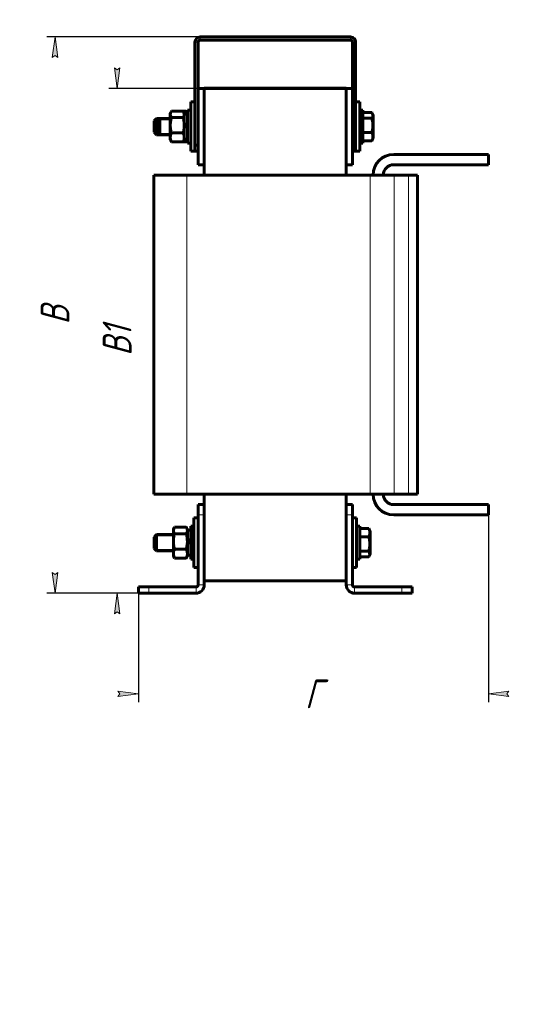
# Model space of a CAD drawing. Header units: millimetres. Extents: x 0 to 297, y 0 to 420.
# Tile 2 of 3: x 173 to 297, y 0 to 239. Entities that reach past the tile are written whole.
import ezdxf

# ---------------------------------------------------------------- set-up
doc = ezdxf.new("R2010")
doc.units = ezdxf.units.MM
doc.linetypes.add('K5LT_BASIC', pattern=[0])
doc.linetypes.add('K5LT_THIN', pattern=[0])
doc.layers.add('Системный слой', color=7, linetype='Continuous')
doc.styles.add('KDIMTEXTSTYLE', font='GOST_AU.SHX', dxfattribs={"width": 0.96, "oblique": 15, "height": 5})
doc.dimstyles.new('KDIMSTYLE (0.50)', dxfattribs={"dimtxt": 5, "dimasz": 1, "dimexe": 2, "dimexo": 0, "dimgap": 1, "dimtad": 1, "dimlfac": 2, "dimtxsty": 'KDIMTEXTSTYLE', "dimsah": 1, "dimcen": 0, "dimdle": 1, "dimadec": 0, "dimazin": 0, "dimtfac": 0.667, "dimtmove": 0, "dimatfit": 3, "dimfxl": 1, "dimtvp": 1, "dimtolj": 1, "dimtzin": 0, "dimarcsym": 0})

# ---------------------------------------------------------------- blocks, each defined once
blk = doc.blocks.new('U18')
at = {"layer": 'Системный слой', "color": 150, "linetype": 'K5LT_BASIC', "lineweight": 60, "true_color": 0x0080ff}
for p, q in [((214.8309477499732, 112.6313929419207), (214.830947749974, 118.0455377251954)), ((214.8309477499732, 106.0455377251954), (214.8309477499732, 112.6313929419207))]:
    blk.add_line(p, q, dxfattribs=at)
blk = doc.blocks.new('U19')
at = {"layer": 'Системный слой', "color": 150, "linetype": 'K5LT_BASIC', "lineweight": 60, "true_color": 0x0080ff}
for p, q in [((214.0809477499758, 219.0455377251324), (214.0809477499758, 214.2116491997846)), ((214.0809477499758, 214.2116491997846), (214.0809477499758, 207.0455377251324))]:
    blk.add_line(p, q, dxfattribs=at)
blk = doc.blocks.new('U20')
at = {"layer": 'Системный слой', "color": 150, "linetype": 'K5LT_BASIC', "lineweight": 60, "true_color": 0x0080ff}
for p, q in [((209.8526551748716, 115.2101010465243), (209.8309477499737, 115.0053400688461)), ((209.9157133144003, 115.4133764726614), (209.8526551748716, 115.2101010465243)), ((210.0149206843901, 115.6141881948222), (209.9157133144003, 115.4133764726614)), ((210.048234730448, 115.6698150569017), (210.0149206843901, 115.6141881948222)), ((210.0837164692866, 115.725212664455), (210.048234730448, 115.6698150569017)), ((210.1212260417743, 115.7803820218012), (210.0837164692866, 115.725212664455))]:
    blk.add_line(p, q, dxfattribs=at)
blk = doc.blocks.new('U21')
at = {"layer": 'Системный слой', "color": 150, "linetype": 'K5LT_BASIC', "lineweight": 60, "true_color": 0x0080ff}
for p, q in [((212.97818170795, 115.7252093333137), (212.9406694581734, 115.780382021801)), ((213.0136607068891, 115.6698161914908), (212.97818170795, 115.7252093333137)), ((213.0469748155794, 115.6141881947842), (213.0136607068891, 115.6698161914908)), ((213.1461809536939, 115.4133754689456), (213.0469748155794, 115.6141881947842)), ((213.2092443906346, 115.2101020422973), (213.1461809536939, 115.4133754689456)), ((213.2309477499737, 115.005340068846), (213.2092443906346, 115.2101020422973))]:
    blk.add_line(p, q, dxfattribs=at)
blk = doc.blocks.new('U22')
at = {"layer": 'Системный слой', "color": 150, "linetype": 'K5LT_BASIC', "lineweight": 60, "true_color": 0x0080ff}
for p, q in [((205.7559477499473, 213.2408227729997), (205.7559477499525, 215.0455377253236)), ((205.7559477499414, 211.0455377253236), (205.7559477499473, 213.2408227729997))]:
    blk.add_line(p, q, dxfattribs=at)
blk = doc.blocks.new('U23')
at = {"layer": 'Системный слой', "color": 150, "linetype": 'K5LT_BASIC', "lineweight": 60, "true_color": 0x0080ff}
for p, q in [((205.1309477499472, 213.1797961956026), (205.1309477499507, 214.4205377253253)), ((205.1309477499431, 211.6705377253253), (205.1309477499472, 213.1797961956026))]:
    blk.add_line(p, q, dxfattribs=at)
blk = doc.blocks.new('U24')
at = {"layer": 'Системный слой', "color": 150, "linetype": 'K5LT_BASIC', "lineweight": 60, "true_color": 0x0080ff}
for p, q in [((255.8809477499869, 217.0455377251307), (255.8809477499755, 213.0455376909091)), ((255.8809477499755, 213.0455376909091), (255.8809477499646, 209.0455377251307))]:
    blk.add_line(p, q, dxfattribs=at)
blk = doc.blocks.new('U25')
at = {"layer": 'Системный слой', "color": 150, "linetype": 'K5LT_BASIC', "lineweight": 60, "true_color": 0x0080ff}
for p, q in [((258.0610226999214, 216.4421576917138), (258.0263960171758, 216.493086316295)), ((258.0263960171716, 215.0622395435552), (258.246210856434, 215.4835055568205)), ((258.0937725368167, 216.3910255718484), (258.0610226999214, 216.4421576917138)), ((258.124524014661, 216.3396766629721), (258.0937725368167, 216.3910255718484)), ((258.2839076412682, 215.9138951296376), (258.124524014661, 216.3396766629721)), ((258.246210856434, 215.4835055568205), (258.2839076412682, 215.9138951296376))]:
    blk.add_line(p, q, dxfattribs=at)
blk = doc.blocks.new('U26')
at = {"layer": 'Системный слой', "color": 150, "linetype": 'K5LT_BASIC', "lineweight": 60, "true_color": 0x0080ff}
for p, q in [((206.5059477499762, 213.2408227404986), (206.5059477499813, 215.0455377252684)), ((206.5059477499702, 211.0455377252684), (206.5059477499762, 213.2408227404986))]:
    blk.add_line(p, q, dxfattribs=at)
blk = doc.blocks.new('U27')
at = {"layer": 'Системный слой', "color": 150, "linetype": 'K5LT_BASIC', "lineweight": 60, "true_color": 0x0080ff}
for p, q in [((205.880947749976, 213.1797961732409), (205.8809477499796, 214.4205377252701)), ((205.8809477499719, 211.6705377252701), (205.880947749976, 213.1797961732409))]:
    blk.add_line(p, q, dxfattribs=at)
blk = doc.blocks.new('U28')
at = {"layer": 'Системный слой', "color": 150, "linetype": 'K5LT_BASIC', "lineweight": 60, "true_color": 0x0080ff}
for p, q in [((255.1309477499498, 111.6549675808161), (255.1309477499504, 116.0455377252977)), ((255.1309477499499, 108.0455377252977), (255.1309477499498, 111.6549675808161))]:
    blk.add_line(p, q, dxfattribs=at)
blk = doc.blocks.new('U29')
at = {"layer": 'Системный слой', "color": 150, "linetype": 'K5LT_BASIC', "lineweight": 60, "true_color": 0x0080ff}
for p, q in [((209.1026551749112, 216.2101010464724), (209.0809477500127, 216.0053400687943)), ((209.1657133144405, 216.4133764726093), (209.1026551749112, 216.2101010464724)), ((209.2649206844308, 216.61418819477), (209.1657133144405, 216.4133764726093)), ((209.2982347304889, 216.6698150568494), (209.2649206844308, 216.61418819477)), ((209.3337164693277, 216.7252126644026), (209.2982347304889, 216.6698150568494)), ((209.3712260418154, 216.7803820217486), (209.3337164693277, 216.7252126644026))]:
    blk.add_line(p, q, dxfattribs=at)
blk = doc.blocks.new('U30')
at = {"layer": 'Системный слой', "color": 150, "linetype": 'K5LT_BASIC', "lineweight": 60, "true_color": 0x0080ff}
for p, q in [((212.228181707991, 216.7252093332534), (212.1906694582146, 216.7803820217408)), ((212.26366070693, 216.6698161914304), (212.228181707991, 216.7252093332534)), ((212.2969748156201, 216.6141881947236), (212.26366070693, 216.6698161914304)), ((212.3961809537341, 216.4133754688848), (212.2969748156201, 216.6141881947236)), ((212.4592443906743, 216.2101020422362), (212.3961809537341, 216.4133754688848)), ((212.4809477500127, 216.005340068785), (212.4592443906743, 216.2101020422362))]:
    blk.add_line(p, q, dxfattribs=at)
blk = doc.blocks.new('U31')
at = {"layer": 'Системный слой', "color": 150, "linetype": 'K5LT_BASIC', "lineweight": 60, "true_color": 0x0080ff}
for p, q in [((214.0309477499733, 112.436107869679), (214.0309477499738, 116.0455377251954)), ((214.0309477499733, 108.0455377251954), (214.0309477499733, 112.436107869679))]:
    blk.add_line(p, q, dxfattribs=at)
blk = doc.blocks.new('U32')
at = {"layer": 'Системный слой', "color": 150, "linetype": 'K5LT_BASIC', "lineweight": 60, "true_color": 0x0080ff}
for p, q in [((255.0809477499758, 219.0455377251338), (255.0809477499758, 213.0455377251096)), ((255.0809477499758, 213.0455377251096), (255.0809477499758, 207.0455377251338))]:
    blk.add_line(p, q, dxfattribs=at)
blk = doc.blocks.new('U33')
at = {"layer": 'Системный слой', "color": 150, "linetype": 'K5LT_BASIC', "lineweight": 60, "true_color": 0x0080ff}
for p, q in [((254.3309477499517, 111.4596825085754), (254.3309477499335, 118.0455377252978)), ((254.3309477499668, 106.0455377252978), (254.3309477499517, 111.4596825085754))]:
    blk.add_line(p, q, dxfattribs=at)
blk = doc.blocks.new('U34')
at = {"layer": 'Системный слой', "color": 150, "linetype": 'K5LT_BASIC', "lineweight": 60, "true_color": 0x0080ff}
for p, q in [((210.0149206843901, 115.6141881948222), (209.8309477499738, 115.2955377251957)), ((210.1212260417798, 115.7983144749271), (210.0149241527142, 115.6141942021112))]:
    blk.add_line(p, q, dxfattribs=at)
blk = doc.blocks.new('U35')
at = {"layer": 'Системный слой', "color": 150, "linetype": 'K5LT_BASIC', "lineweight": 60, "true_color": 0x0080ff}
for p, q in [((210.0642118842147, 108.3958801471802), (210.0826858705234, 108.3614341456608)), ((210.0826858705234, 108.3614341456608), (210.10169680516, 108.32706117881)), ((210.10169680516, 108.32706117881), (210.1212260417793, 108.292760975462))]:
    blk.add_line(p, q, dxfattribs=at)
blk = doc.blocks.new('U36')
at = {"layer": 'Системный слой', "color": 150, "linetype": 'K5LT_BASIC', "lineweight": 60, "true_color": 0x0080ff}
for p, q in [((212.9601986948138, 115.7640142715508), (212.940669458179, 115.7983144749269)), ((212.9792096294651, 115.729641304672), (212.9601986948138, 115.7640142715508)), ((212.9976836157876, 115.6951953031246), (212.9792096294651, 115.729641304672))]:
    blk.add_line(p, q, dxfattribs=at)
blk = doc.blocks.new('U37')
at = {"layer": 'Системный слой', "color": 150, "linetype": 'K5LT_BASIC', "lineweight": 60, "true_color": 0x0080ff}
for p, q in [((213.0469712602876, 115.6141943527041), (212.940669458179, 115.7983144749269)), ((213.2309477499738, 115.2955377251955), (213.0469748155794, 115.6141881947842))]:
    blk.add_line(p, q, dxfattribs=at)
blk = doc.blocks.new('U38')
at = {"layer": 'Системный слой', "color": 150, "linetype": 'K5LT_BASIC', "lineweight": 60, "true_color": 0x0080ff}
for p, q in [((212.9406694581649, 209.3106934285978), (212.9781790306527, 209.3658627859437)), ((212.9781790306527, 209.3658627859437), (213.0136607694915, 209.421260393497)), ((213.0136607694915, 209.421260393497), (213.0469748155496, 209.4768872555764)), ((213.0469748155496, 209.4768872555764), (213.13373624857, 209.6480618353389)), ((213.13373624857, 209.6480618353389), (213.1948381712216, 209.8211092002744)), ((213.1948381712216, 209.8211092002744), (213.2267075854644, 209.9955377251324))]:
    blk.add_line(p, q, dxfattribs=at)
blk = doc.blocks.new('U39')
at = {"layer": 'Системный слой', "color": 150, "linetype": 'K5LT_BASIC', "lineweight": 60, "true_color": 0x0080ff}
for p, q in [((213.0434618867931, 216.5546814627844), (212.9406694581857, 216.7803820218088)), ((213.1270439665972, 216.3263160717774), (213.0434618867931, 216.5546814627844)), ((213.1879145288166, 216.0955377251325), (213.1270439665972, 216.3263160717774))]:
    blk.add_line(p, q, dxfattribs=at)
blk = doc.blocks.new('U40')
at = {"layer": 'Системный слой', "color": 150, "linetype": 'K5LT_BASIC', "lineweight": 60, "true_color": 0x0080ff}
for p, q in [((213.2809477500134, 217.0455377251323), (213.280947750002, 213.0455377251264)), ((213.280947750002, 213.0455377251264), (213.2809477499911, 209.0455377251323))]:
    blk.add_line(p, q, dxfattribs=at)
blk = doc.blocks.new('U41')
at = {"layer": 'Системный слой', "color": 150, "linetype": 'K5LT_BASIC', "lineweight": 60, "true_color": 0x0080ff}
for p, q in [((217.3309477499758, 222.2955377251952), (217.3309477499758, 201.2955377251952)), ((217.3309477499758, 123.7955377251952), (217.3309477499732, 121.2955377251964))]:
    blk.add_line(p, q, dxfattribs=at)
blk = doc.blocks.new('U42')
at = {"layer": 'Системный слой', "color": 150, "linetype": 'K5LT_BASIC', "lineweight": 60, "true_color": 0x0080ff}
for p, q in [((251.8309477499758, 222.2955377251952), (251.8309477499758, 201.2955377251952)), ((251.8309477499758, 123.7955377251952), (251.8309477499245, 121.295537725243))]:
    blk.add_line(p, q, dxfattribs=at)
blk = doc.blocks.new('U43')
at = {"layer": 'Системный слой', "color": 150, "linetype": 'K5LT_BASIC', "lineweight": 60, "true_color": 0x0080ff}
for p, q in [((257.4962092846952, 109.6075633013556), (257.2763960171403, 110.0288358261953)), ((257.2763960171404, 108.5979891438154), (257.3110202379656, 108.6489147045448)), ((257.3110202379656, 108.6489147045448), (257.3437726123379, 108.700050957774)), ((257.3437726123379, 108.700050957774), (257.3745240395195, 108.7513988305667)), ((257.3745240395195, 108.7513988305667), (257.5339056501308, 109.1771676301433)), ((257.5339056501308, 109.1771676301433), (257.4962092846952, 109.6075633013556))]:
    blk.add_line(p, q, dxfattribs=at)
blk = doc.blocks.new('KDIMARROW_01')
at = {"layer": 'Системный слой'}
blk.add_hatch(color=0, dxfattribs=at).paths.add_polyline_path([(-5, -0.6582624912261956), (0, 0), (-5, 0.658262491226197), (-4.5, 5.51091059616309e-16)])
at = {"layer": 'Системный слой', "color": 0, "linetype": 'K5LT_THIN', "lineweight": 18}
for p, q in [((-4.5, 5.51091059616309e-16), (-5, 0.658262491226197)), ((-5, 0.658262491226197), (0, 0)), ((0, 0), (-5, -0.6582624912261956)), ((-5, -0.6582624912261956), (-4.5, 5.51091059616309e-16)), ((0, 0), (-1, 0))]:
    blk.add_line(p, q, dxfattribs=at)

msp = doc.modelspace()

# ---------------------------------------------------------------- linework, layer by layer
at = {"layer": 'Системный слой', "color": 150, "linetype": 'K5LT_BASIC', "lineweight": 60, "true_color": 0x0080ff}
for p, q in [((216.3309477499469, 234.795537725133), (252.8309477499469, 234.795537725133)), ((215.080947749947, 208.545537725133), (215.0809477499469, 233.545537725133)), ((215.8309477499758, 222.2955377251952), (215.8309477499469, 233.545537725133)), ((216.3309477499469, 234.045537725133), (252.8309477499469, 234.045537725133)), ((253.3309477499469, 233.5455377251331), (253.3309477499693, 222.2955377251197)), ((254.0809477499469, 233.5455377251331), (254.0809477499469, 208.545537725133)), ((215.8309477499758, 222.2955377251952), (215.8309477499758, 203.7955377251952)), ((215.8309477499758, 222.2955377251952), (217.3309477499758, 222.2955377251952)), ((217.3309477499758, 222.2955377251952), (217.3309477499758, 222.3455377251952)), ((217.3309477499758, 222.3455377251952), (251.8309477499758, 222.3455377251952)), ((217.3309477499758, 222.2955377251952), (217.3309477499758, 203.7955377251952)), ((217.3309477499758, 222.2955377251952), (251.8309477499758, 222.2955377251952)), ((217.3309477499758, 222.2955377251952), (251.8309477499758, 222.2955377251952)), ((251.8309477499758, 222.2955377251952), (251.8309477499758, 222.3455377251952)), ((251.8309477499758, 222.2955377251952), (251.8309477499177, 203.7955377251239)), ((251.8309477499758, 222.2955377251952), (253.3309477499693, 222.2955377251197)), ((253.3309477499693, 222.2955377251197), (253.3309477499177, 203.7955377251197)), ((214.0809477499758, 219.0455377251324), (215.080947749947, 219.0455377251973)), ((214.0809477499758, 219.0455377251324), (214.8309477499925, 219.045537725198)), ((214.8309477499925, 219.045537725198), (215.080947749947, 219.0455377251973)), ((254.0809477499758, 219.0455377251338), (254.3309477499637, 219.0455377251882)), ((254.0809477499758, 219.0455377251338), (255.0809477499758, 219.0455377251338)), ((209.2649206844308, 216.61418819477), (209.0809477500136, 216.2955377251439)), ((209.0809477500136, 216.2955377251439), (209.0809477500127, 216.0053400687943)), ((209.0809477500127, 216.0053400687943), (209.0809477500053, 213.3628759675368)), ((212.1906694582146, 216.7803820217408), (209.3712260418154, 216.7803820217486)), ((212.1906694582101, 215.2302981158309), (209.3712260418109, 215.2302981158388)), ((212.9406694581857, 216.7803820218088), (212.1906694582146, 216.7803820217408)), ((212.4809477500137, 216.2955377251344), (212.2969748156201, 216.6141881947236)), ((212.4809477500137, 216.2955377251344), (212.4809477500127, 216.005340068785)), ((212.4809477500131, 216.0955377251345), (213.2809477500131, 216.0955377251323)), ((212.4809477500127, 216.005340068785), (212.4809477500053, 213.3628759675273)), ((213.2309477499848, 216.2955377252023), (213.0469748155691, 216.61418819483)), ((213.2309477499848, 216.2955377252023), (213.2309477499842, 216.0955377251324)), ((213.2809477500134, 217.0455377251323), (214.0809477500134, 217.0455377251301)), ((255.0809477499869, 217.0455377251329), (255.8809477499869, 217.0455377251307)), ((255.8809477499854, 216.4930863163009), (258.0263960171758, 216.493086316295)), ((258.124524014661, 216.3396766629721), (258.3809477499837, 215.8955377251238)), ((258.3809477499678, 210.1955377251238), (258.3809477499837, 215.8955377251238)), ((205.7559477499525, 215.0455377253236), (205.1309477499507, 214.4205377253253)), ((206.5059477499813, 215.0455377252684), (205.7559477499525, 215.0455377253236)), ((206.5059477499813, 215.0455377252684), (205.8809477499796, 214.4205377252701)), ((209.08094775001, 215.0455377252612), (206.5059477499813, 215.0455377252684)), ((209.0809477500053, 213.3628759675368), (209.0809477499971, 210.4030736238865)), ((212.4809477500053, 213.3628759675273), (212.4809477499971, 210.4030736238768)), ((255.8809477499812, 215.0622395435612), (258.0263960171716, 215.0622395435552)), ((205.7559477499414, 211.0455377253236), (205.1309477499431, 211.6705377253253)), ((206.5059477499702, 211.0455377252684), (205.7559477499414, 211.0455377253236)), ((206.5059477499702, 211.0455377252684), (205.8809477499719, 211.6705377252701)), ((209.0809477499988, 211.0455377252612), (206.5059477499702, 211.0455377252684)), ((209.0809477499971, 210.4030736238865), (209.0809477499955, 209.7955377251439)), ((212.1906694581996, 211.4954538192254), (209.3712260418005, 211.4954538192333)), ((212.4809477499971, 210.4030736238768), (212.4809477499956, 209.7955377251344)), ((255.8809477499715, 211.614690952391), (258.026396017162, 211.614690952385)), ((209.2649206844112, 209.4768872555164), (209.0809477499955, 209.7955377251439)), ((212.1906694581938, 209.3106934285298), (209.3712260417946, 209.3106934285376)), ((212.9406694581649, 209.3106934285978), (212.1906694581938, 209.3106934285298)), ((212.4809477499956, 209.7955377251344), (212.2969748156, 209.4768872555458)), ((212.4809477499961, 209.9955377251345), (213.2809477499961, 209.9955377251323)), ((213.2309477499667, 209.7955377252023), (213.0469748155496, 209.4768872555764)), ((213.2309477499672, 209.9955377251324), (213.2309477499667, 209.7955377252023)), ((213.2809477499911, 209.0455377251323), (214.0809477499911, 209.0455377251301)), ((215.830947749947, 208.545537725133), (215.080947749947, 208.545537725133)), ((215.080947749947, 208.545537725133), (215.0809477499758, 207.0455377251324)), ((253.3309477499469, 208.545537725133), (254.0809477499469, 208.545537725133)), ((254.0809477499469, 208.545537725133), (254.0809477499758, 207.0455377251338)), ((255.0809477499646, 209.0455377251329), (255.8809477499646, 209.0455377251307)), ((255.8809477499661, 209.5979891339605), (258.0263960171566, 209.5979891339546)), ((258.1245240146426, 209.7513987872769), (258.3809477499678, 210.1955377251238)), ((214.0809477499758, 207.0455377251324), (215.0809477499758, 207.0455377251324)), ((215.0809477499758, 207.0455377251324), (215.830947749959, 207.0455377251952)), ((253.3309477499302, 207.045537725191), (254.0809477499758, 207.0455377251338)), ((254.0809477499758, 207.0455377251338), (255.0809477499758, 207.0455377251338)), ((263.3309477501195, 206.2955377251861), (286.3309477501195, 206.2955377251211)), ((286.3309477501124, 203.7955377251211), (286.3309477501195, 206.2955377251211)), ((215.8309477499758, 203.7955377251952), (217.3309477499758, 203.7955377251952)), ((251.8309477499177, 203.7955377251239), (253.3309477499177, 203.7955377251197)), ((263.3309477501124, 203.7955377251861), (286.3309477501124, 203.7955377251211)), ((205.0809477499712, 123.7955377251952), (205.0809477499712, 201.2955377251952)), ((205.0809477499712, 201.2955377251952), (213.0809477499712, 201.2955377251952)), ((213.0809477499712, 201.2955377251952), (257.6243665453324, 201.2955377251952)), ((257.6243665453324, 201.2955377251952), (263.4499664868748, 201.2955377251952)), ((263.4499664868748, 201.2955377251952), (266.9065476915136, 201.2955377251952)), ((266.9065476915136, 201.2955377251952), (269.0809477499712, 201.2955377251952)), ((269.0809477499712, 123.7955377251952), (269.0809477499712, 201.2955377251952)), ((205.0809477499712, 123.7955377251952), (213.0809477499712, 123.7955377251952)), ((213.0809477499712, 123.7955377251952), (257.6243665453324, 123.7955377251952)), ((257.6243665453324, 123.7955377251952), (263.4499664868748, 123.7955377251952)), ((263.4499664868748, 123.7955377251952), (266.9065476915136, 123.7955377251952)), ((266.9065476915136, 123.7955377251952), (269.0809477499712, 123.7955377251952)), ((215.8309477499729, 118.7955377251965), (215.8309477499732, 121.2955377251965)), ((217.3309477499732, 121.2955377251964), (215.8309477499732, 121.2955377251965)), ((217.3309477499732, 121.2955377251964), (217.3309477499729, 118.7955377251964)), ((251.8309477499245, 121.295537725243), (253.3309477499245, 121.2955377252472)), ((251.8309477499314, 118.795537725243), (251.8309477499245, 121.295537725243)), ((253.3309477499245, 121.2955377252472), (253.3309477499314, 118.7955377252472)), ((286.3309477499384, 121.2955377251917), (263.3309477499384, 121.2955377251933)), ((286.3309477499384, 121.2955377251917), (286.3309477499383, 118.7955377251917)), ((215.8309477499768, 118.0455377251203), (214.830947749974, 118.0455377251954)), ((215.8309477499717, 101.7955377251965), (215.8309477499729, 118.7955377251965)), ((217.3309477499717, 101.7955377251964), (217.3309477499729, 118.7955377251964)), ((251.8309477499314, 118.795537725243), (251.8309477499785, 101.795537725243)), ((253.3309477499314, 118.7955377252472), (253.3309477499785, 101.7955377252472)), ((254.3309477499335, 118.0455377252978), (253.3309477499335, 118.045537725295)), ((286.3309477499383, 118.7955377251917), (263.3309477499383, 118.7955377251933)), ((210.0149206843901, 115.6141881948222), (209.8309477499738, 115.2955377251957)), ((209.8309477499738, 115.2955377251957), (209.8309477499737, 115.0053400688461)), ((209.8309477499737, 115.0053400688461), (209.8309477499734, 112.3628759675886)), ((212.940669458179, 115.7983144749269), (210.1212260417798, 115.7983144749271)), ((212.9406694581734, 115.780382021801), (210.1212260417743, 115.7803820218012)), ((213.2309477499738, 115.2955377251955), (213.0469748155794, 115.6141881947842)), ((213.2309477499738, 115.2955377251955), (213.2309477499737, 115.005340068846)), ((214.0309477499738, 115.0955377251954), (213.2309477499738, 115.0955377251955)), ((213.2309477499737, 115.005340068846), (213.2309477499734, 112.3628759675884)), ((214.8309477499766, 116.0455377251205), (214.0309477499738, 116.0455377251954)), ((255.1309477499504, 116.0455377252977), (254.3309477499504, 116.0455377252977)), ((255.1309477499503, 115.4930863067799), (257.2763960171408, 115.4930863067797)), ((257.3745240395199, 115.3396766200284), (257.6309477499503, 114.8955377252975)), ((257.6309477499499, 109.1955377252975), (257.6309477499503, 114.8955377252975)), ((205.7559477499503, 114.045537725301), (205.1309477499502, 113.4205377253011)), ((205.13094774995, 110.6705377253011), (205.1309477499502, 113.4205377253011)), ((209.8309477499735, 114.0455377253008), (205.7559477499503, 114.045537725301)), ((205.75594774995, 110.045537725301), (205.7559477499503, 114.045537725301)), ((209.8309477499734, 112.3628759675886), (209.8309477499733, 109.4030736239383)), ((212.9406694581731, 114.2302981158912), (210.1212260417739, 114.2302981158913)), ((213.2309477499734, 112.3628759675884), (213.2309477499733, 109.4030736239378)), ((255.13094774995, 113.4763844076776), (257.2763960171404, 113.4763844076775)), ((205.75594774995, 110.045537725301), (205.13094774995, 110.6705377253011)), ((209.8309477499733, 110.0455377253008), (205.75594774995, 110.045537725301)), ((212.9406694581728, 110.4954538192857), (210.1212260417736, 110.4954538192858)), ((255.1309477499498, 110.0288358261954), (257.2763960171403, 110.0288358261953)), ((209.8309477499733, 109.4030736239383), (209.8309477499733, 108.7955377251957)), ((210.0149206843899, 108.4768872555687), (209.8309477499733, 108.7955377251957)), ((210.1212260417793, 108.292760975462), (209.8309477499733, 108.7955377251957)), ((212.9406694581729, 108.31069342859), (210.1212260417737, 108.3106934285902)), ((212.9406694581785, 108.2927609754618), (210.1212260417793, 108.292760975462)), ((213.2309477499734, 108.7955377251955), (212.9406694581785, 108.2927609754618)), ((213.2309477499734, 108.7955377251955), (213.0469748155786, 108.4768872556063)), ((213.2309477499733, 109.4030736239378), (213.2309477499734, 108.7955377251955)), ((214.0309477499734, 108.9955377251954), (213.2309477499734, 108.9955377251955)), ((214.0309477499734, 108.9955377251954), (213.2309477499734, 108.9955377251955)), ((214.8309477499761, 108.0455377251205), (214.0309477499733, 108.0455377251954)), ((214.8309477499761, 108.0455377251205), (214.0309477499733, 108.0455377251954)), ((255.1309477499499, 108.0455377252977), (254.3309477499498, 108.0455377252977)), ((255.1309477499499, 108.5979891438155), (257.2763960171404, 108.5979891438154)), ((257.3745240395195, 108.7513988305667), (257.6309477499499, 109.1955377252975)), ((215.830947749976, 106.0455377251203), (214.8309477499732, 106.0455377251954)), ((215.830947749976, 106.0455377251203), (214.8309477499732, 106.0455377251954)), ((254.3309477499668, 106.0455377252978), (253.3309477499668, 106.045537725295)), ((217.3309477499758, 102.7955377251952), (251.8309477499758, 102.7955377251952)), ((201.3309477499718, 99.79553772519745), (201.3309477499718, 101.2955377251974)), ((201.3309477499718, 101.2955377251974), (203.8309477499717, 101.2955377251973)), ((203.8309477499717, 101.2955377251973), (215.3309477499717, 101.2955377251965)), ((253.8309477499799, 101.2955377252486), (265.3309477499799, 101.2955377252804)), ((265.3309477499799, 101.2955377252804), (267.8309477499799, 101.2955377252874)), ((267.8309477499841, 99.79553772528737), (267.8309477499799, 101.2955377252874)), ((201.3309477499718, 99.79553772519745), (203.8309477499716, 99.79553772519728)), ((203.8309477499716, 99.79553772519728), (215.3309477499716, 99.7955377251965)), ((253.8309477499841, 99.79553772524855), (265.3309477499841, 99.79553772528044)), ((265.3309477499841, 99.79553772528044), (267.8309477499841, 99.79553772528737))]:
    msp.add_line(p, q, dxfattribs=at)
at = {"layer": 'Системный слой', "color": 7, "linetype": 'K5LT_THIN', "lineweight": 18}
for p, q in [((216.3309477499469, 234.795537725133), (216.3309477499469, 234.045537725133)), ((252.8309477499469, 234.045537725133), (252.8309477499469, 234.795537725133)), ((215.8309477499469, 233.545537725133), (215.0809477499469, 233.545537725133)), ((253.3309477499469, 233.5455377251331), (254.0809477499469, 233.5455377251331)), ((205.7559477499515, 214.7072465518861), (205.417656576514, 214.7072465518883)), ((206.167656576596, 214.707246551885), (205.7559477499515, 214.7072465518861)), ((206.5059477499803, 214.7072465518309), (206.167656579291, 214.7072465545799)), ((209.080947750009, 214.7072465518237), (206.5059477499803, 214.7072465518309)), ((205.7559477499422, 211.3838288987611), (205.4176565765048, 211.383828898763)), ((206.1676565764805, 211.3838288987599), (205.7559477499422, 211.3838288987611)), ((206.5059477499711, 211.3838288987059), (206.1676565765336, 211.3838288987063)), ((209.0809477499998, 211.3838288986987), (206.5059477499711, 211.3838288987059)), ((213.0809477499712, 123.7955377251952), (213.0809477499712, 201.2955377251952)), ((257.6243665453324, 123.7955377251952), (257.6243665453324, 201.2955377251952)), ((263.4499664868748, 123.7955377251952), (263.4499664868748, 201.2955377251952)), ((266.9065476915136, 123.7955377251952), (266.9065476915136, 201.2955377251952)), ((217.3309477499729, 118.7955377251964), (215.8309477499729, 118.7955377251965)), ((251.8309477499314, 118.795537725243), (253.3309477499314, 118.7955377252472)), ((205.7559477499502, 113.7072465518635), (205.4176565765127, 113.7072465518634)), ((209.8309477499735, 113.7072465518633), (205.7559477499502, 113.7072465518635)), ((205.7559477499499, 110.3838288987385), (205.4176565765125, 110.3838288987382)), ((209.8309477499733, 110.3838288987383), (205.7559477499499, 110.3838288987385)), ((203.8309477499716, 99.79553772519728), (203.8309477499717, 101.2955377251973)), ((215.3309477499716, 99.7955377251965), (215.3309477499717, 101.2955377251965)), ((217.3309477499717, 101.7955377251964), (215.8309477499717, 101.7955377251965)), ((251.8309477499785, 101.795537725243), (253.3309477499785, 101.7955377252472)), ((253.8309477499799, 101.2955377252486), (253.8309477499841, 99.79553772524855)), ((265.3309477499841, 99.79553772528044), (265.3309477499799, 101.2955377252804))]:
    msp.add_line(p, q, dxfattribs=at)
at = {"layer": 'Системный слой', "color": 150, "linetype": 'K5LT_BASIC', "lineweight": 60, "true_color": 0x0080ff}
for centre, radius, start, end in [((216.3309477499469, 233.545537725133), 1.25, 90.00000000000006, 180), ((252.8309477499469, 233.545537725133), 1.25, 0, 90.00000000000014), ((216.3309477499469, 233.545537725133), 0.5, 90.00000000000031, 180), ((252.8309477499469, 233.545537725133), 0.5, 0, 90), ((263.3309477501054, 201.2955377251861), 5, 89.99999999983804, 179.999999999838), ((263.3309477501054, 201.2955377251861), 2.499999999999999, 90.00000000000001, 180), ((263.3309477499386, 123.7955377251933), 4.999999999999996, 180, 270), ((263.3309477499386, 123.7955377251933), 2.5, 179.9999999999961, 269.9999999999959), ((212.815360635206, 114.2414177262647), 3.111637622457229, 149.977078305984, 152.1468769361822), ((210.2465349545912, 109.8496576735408), 3.111637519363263, 329.9770782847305, 332.1468780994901), ((215.3309477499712, 101.7955377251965), 0.4999999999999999, 269.9999999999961, 0), ((215.3309477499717, 101.7955377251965), 2, 269.9999999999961, 0), ((253.8309477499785, 101.7955377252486), 2, 180, 270), ((253.8309477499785, 101.7955377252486), 0.5, 180, 270)]:
    msp.add_arc(centre, radius, start, end, dxfattribs=at)
for centre, major_axis, ratio, start_param, end_param in [((212.0622825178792, 213.0455377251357), (8.379262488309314, 3.038621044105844), 0.03141267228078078, 1.413459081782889, 1.509423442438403), ((212.0622825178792, 213.0455377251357), (5.631963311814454, 2.042351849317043), 0.03141267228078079, 1.341310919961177, 1.485004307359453), ((213.6996129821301, 213.0455377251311), (8.379262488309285, 3.038621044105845), 0.03141267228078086, -4.673797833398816, -4.577833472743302), ((212.8122825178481, 112.0455377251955), (-8.37926248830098, -3.038621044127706), 0.03141267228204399, 4.555051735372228, 4.651016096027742), ((212.8122825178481, 112.0455377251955), (-5.631963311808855, -2.042351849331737), 0.031412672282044, 4.482903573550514, 4.626596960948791), ((214.449612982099, 112.0455377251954), (-8.379262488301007, -3.038621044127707), 0.03141267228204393, -1.532205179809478, -1.436240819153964)]:
    msp.add_ellipse(centre, major_axis=major_axis, ratio=ratio, start_param=start_param, end_param=end_param, dxfattribs=at)
for points, knots in [([(209.0809477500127, 216.0053400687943), (209.0809466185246, 215.9578202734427), (209.0877980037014, 215.8660066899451), (209.1179417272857, 215.7262365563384), (209.1606230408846, 215.6048126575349), (209.2371085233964, 215.4372234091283), (209.3093390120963, 215.3188490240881), (209.3712260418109, 215.2302981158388)], [0, 0, 0, 0, 1.447402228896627, 2.799720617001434, 4.280073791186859, 5.188369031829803, 8, 8, 8, 8]), ([(209.3712260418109, 215.2302981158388), (209.3276386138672, 215.0800276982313), (209.259744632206, 214.8228919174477), (209.1959180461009, 214.5194529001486), (209.1550710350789, 214.2869586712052), (209.1256657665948, 214.085680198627), (209.0978560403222, 213.8245480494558), (209.0835591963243, 213.5853513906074), (209.0809477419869, 213.4224132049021), (209.0809477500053, 213.3628759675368)], [0, 0, 0, 0, 2.474942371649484, 4.205135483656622, 4.904264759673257, 6.209402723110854, 7.422733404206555, 9.0585836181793, 10, 10, 10, 10]), ([(212.1906694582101, 215.2302981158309), (212.2292881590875, 215.2855588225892), (212.2866791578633, 215.3747730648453), (212.3541384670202, 215.5003731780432), (212.3982407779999, 215.5988331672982), (212.4346244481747, 215.7001547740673), (212.4632868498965, 215.8085031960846), (212.4783362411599, 215.9130054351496), (212.4809479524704, 215.9806301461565), (212.4809477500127, 216.005340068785)], [0, 0, 0, 0, 2.192923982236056, 3.518258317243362, 4.904264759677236, 6.009799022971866, 7.42273340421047, 9.05858361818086, 10, 10, 10, 10]), ([(212.4809477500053, 213.3628759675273), (212.4809488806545, 213.4773723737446), (212.4740974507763, 213.69859229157), (212.4439537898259, 214.0353609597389), (212.4012724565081, 214.3279253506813), (212.3460057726, 214.6197000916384), (212.2805703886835, 214.9063020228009), (212.222424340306, 215.1208215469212), (212.1906694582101, 215.2302981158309)], [0, 0, 0, 0, 1.628327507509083, 3.149685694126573, 4.81508301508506, 5.8369151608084, 7.376988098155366, 9, 9, 9, 9]), ([(209.0809477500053, 213.3628759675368), (209.0809466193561, 213.2483795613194), (209.0877980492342, 213.0271596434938), (209.1179417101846, 212.6903909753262), (209.1606230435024, 212.3978265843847), (209.2158897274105, 212.1060518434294), (209.281325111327, 211.8194499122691), (209.3394711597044, 211.6049303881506), (209.3712260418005, 211.4954538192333)], [0, 0, 0, 0, 1.628327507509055, 3.149685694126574, 4.815083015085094, 5.836915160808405, 7.37698809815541, 9, 9, 9, 9]), ([(212.1906694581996, 211.4954538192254), (212.2342568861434, 211.6457242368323), (212.3021508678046, 211.9028600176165), (212.3659774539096, 212.2062990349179), (212.4068244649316, 212.4387932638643), (212.4362297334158, 212.6400717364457), (212.4640394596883, 212.9012038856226), (212.4783363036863, 213.1404005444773), (212.4809477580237, 213.3033387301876), (212.4809477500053, 213.3628759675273)], [0, 0, 0, 0, 2.474942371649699, 4.205135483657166, 4.904264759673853, 6.209402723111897, 7.422733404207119, 9.058583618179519, 10, 10, 10, 10]), ([(258.026396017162, 211.614690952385), (258.070429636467, 211.7664990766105), (258.1356880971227, 212.015959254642), (258.2041596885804, 212.3511499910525), (258.2455545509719, 212.6117736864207), (258.2726132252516, 212.8466620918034), (258.2901204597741, 213.087515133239), (258.2964458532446, 213.3294526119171), (258.2909884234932, 213.5616921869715), (258.27579215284, 213.7964487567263), (258.2461863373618, 214.0694283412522), (258.1743333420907, 214.5044977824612), (258.0899441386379, 214.8431542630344), (258.0263960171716, 215.0622395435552)], [0, 0, 0, 0, 1.896476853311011, 3.090857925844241, 4.103534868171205, 5.062016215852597, 5.92721662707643, 6.99984169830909, 7.964308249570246, 8.71339026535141, 9.822572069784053, 11.25916190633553, 14, 14, 14, 14]), ([(209.0809477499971, 210.4030736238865), (209.0809466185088, 210.3360970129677), (209.0877980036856, 210.2066906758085), (209.1179417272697, 210.0096921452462), (209.1606230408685, 209.8385516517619), (209.2371085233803, 209.6023435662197), (209.3093390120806, 209.4355011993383), (209.3712260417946, 209.3106934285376)], [0, 0, 0, 0, 1.447402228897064, 2.799720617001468, 4.280073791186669, 5.188369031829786, 8, 8, 8, 8]), ([(209.3712260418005, 211.4954538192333), (209.3326073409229, 211.4175668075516), (209.2752163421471, 211.2918241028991), (209.2077570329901, 211.1147974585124), (209.1636547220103, 210.9760233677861), (209.1272710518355, 210.8332159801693), (209.0986086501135, 210.6805046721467), (209.08355925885, 210.5332143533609), (209.0809475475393, 210.4379009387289), (209.0809477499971, 210.4030736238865)], [0, 0, 0, 0, 2.192923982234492, 3.518258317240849, 4.904264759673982, 6.009799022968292, 7.422733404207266, 9.058583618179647, 10, 10, 10, 10]), ([(212.4809477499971, 210.4030736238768), (212.4809488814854, 210.4700502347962), (212.4740974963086, 210.5994565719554), (212.4439537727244, 210.7964551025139), (212.4012724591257, 210.9675955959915), (212.3247869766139, 211.2038036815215), (212.2525564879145, 211.370646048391), (212.1906694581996, 211.4954538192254)], [0, 0, 0, 0, 1.447402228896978, 2.79972061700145, 4.280073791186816, 5.188369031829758, 8, 8, 8, 8]), ([(212.1906694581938, 209.3106934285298), (212.2292881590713, 209.3885804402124), (212.2866791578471, 209.5143231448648), (212.3541384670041, 209.6913497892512), (212.3982407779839, 209.830123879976), (212.4346244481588, 209.9729312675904), (212.4632868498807, 210.1256425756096), (212.4783362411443, 210.2729328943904), (212.4809479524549, 210.3682463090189), (212.4809477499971, 210.4030736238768)], [0, 0, 0, 0, 2.192923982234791, 3.518258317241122, 4.904264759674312, 6.009799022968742, 7.42273340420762, 9.0585836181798, 10, 10, 10, 10]), ([(258.0263960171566, 209.5979891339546), (258.0902555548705, 209.7267748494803), (258.1730061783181, 209.9212201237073), (258.2423069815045, 210.164753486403), (258.27261307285, 210.318651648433), (258.2901205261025, 210.4595424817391), (258.2964458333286, 210.601067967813), (258.2902595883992, 210.7550640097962), (258.2707204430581, 210.9100695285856), (258.2293487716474, 211.1033321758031), (258.1536462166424, 211.3391296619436), (258.0737133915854, 211.5192655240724), (258.026396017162, 211.614690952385)], [0, 0, 0, 0, 2.553902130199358, 3.810425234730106, 4.700443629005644, 5.503844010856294, 6.499853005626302, 7.395429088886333, 8.436530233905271, 9.460020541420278, 11.10496082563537, 13, 13, 13, 13]), ([(209.8309477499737, 115.0053400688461), (209.8309466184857, 114.9578202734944), (209.8377980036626, 114.866006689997), (209.8679417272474, 114.7262365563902), (209.9106230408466, 114.604812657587), (209.9871085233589, 114.4372234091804), (210.059339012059, 114.3188490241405), (210.1212260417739, 114.2302981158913)], [0, 0, 0, 0, 1.447402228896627, 2.799720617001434, 4.280073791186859, 5.188369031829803, 8, 8, 8, 8]), ([(212.9406694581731, 114.2302981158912), (212.9792881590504, 114.2855588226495), (213.036679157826, 114.3747730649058), (213.1041384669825, 114.5003731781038), (213.148240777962, 114.598833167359), (213.1846244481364, 114.7001547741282), (213.213286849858, 114.8085031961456), (213.2283362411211, 114.9130054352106), (213.2309479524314, 114.9806301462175), (213.2309477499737, 115.005340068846)], [0, 0, 0, 0, 2.192923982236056, 3.518258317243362, 4.904264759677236, 6.009799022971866, 7.42273340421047, 9.05858361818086, 10, 10, 10, 10]), ([(257.2763960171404, 113.4763844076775), (257.340255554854, 113.605170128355), (257.4230061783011, 113.7996154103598), (257.4923069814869, 114.043148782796), (257.5226130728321, 114.1970469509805), (257.5401205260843, 114.3379377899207), (257.5464458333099, 114.4794632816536), (257.5402595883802, 114.6334593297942), (257.5207204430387, 114.7884648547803), (257.4793487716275, 114.9817275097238), (257.403646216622, 115.2175250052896), (257.3237133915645, 115.3976608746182), (257.2763960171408, 115.4930863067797)], [0, 0, 0, 0, 2.553902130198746, 3.810425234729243, 4.70044362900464, 5.503844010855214, 6.499853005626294, 7.395429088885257, 8.436530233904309, 9.46002054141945, 11.10496082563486, 13, 13, 13, 13]), ([(209.8309477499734, 112.3628759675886), (209.8309466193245, 112.2483795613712), (209.8377980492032, 112.0271596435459), (209.8679417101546, 111.6903909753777), (209.9106230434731, 111.3978265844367), (209.965889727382, 111.1060518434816), (210.0313251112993, 110.8194499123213), (210.0894711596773, 110.6049303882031), (210.1212260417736, 110.4954538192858)], [0, 0, 0, 0, 1.628327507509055, 3.149685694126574, 4.815083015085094, 5.836915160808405, 7.37698809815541, 9, 9, 9, 9]), ([(210.1212260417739, 114.2302981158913), (210.0776386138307, 114.0800276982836), (210.0097446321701, 113.8228919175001), (209.9459180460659, 113.5194529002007), (209.9050710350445, 113.2869586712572), (209.8756657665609, 113.0856801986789), (209.8478560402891, 112.8245480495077), (209.8335591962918, 112.5853513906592), (209.8309477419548, 112.4224132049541), (209.8309477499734, 112.3628759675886)], [0, 0, 0, 0, 2.474942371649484, 4.205135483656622, 4.904264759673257, 6.209402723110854, 7.422733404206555, 9.0585836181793, 10, 10, 10, 10]), ([(213.2309477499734, 112.3628759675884), (213.2309488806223, 112.4773723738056), (213.2240974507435, 112.6985922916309), (213.1939537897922, 113.0353609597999), (213.1512724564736, 113.3279253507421), (213.0960057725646, 113.619700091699), (213.0305703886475, 113.9063020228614), (212.9724243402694, 114.1208215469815), (212.9406694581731, 114.2302981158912)], [0, 0, 0, 0, 1.628327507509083, 3.149685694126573, 4.81508301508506, 5.8369151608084, 7.376988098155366, 9, 9, 9, 9]), ([(212.9406694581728, 110.4954538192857), (212.9842568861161, 110.6457242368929), (213.0521508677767, 110.9028600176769), (213.1159774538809, 111.2062990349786), (213.1568244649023, 111.4387932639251), (213.1862297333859, 111.6400717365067), (213.2140394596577, 111.9012038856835), (213.228336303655, 112.1404005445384), (213.2309477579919, 112.3033387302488), (213.2309477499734, 112.3628759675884)], [0, 0, 0, 0, 2.474942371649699, 4.205135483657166, 4.904264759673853, 6.209402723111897, 7.422733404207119, 9.058583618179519, 10, 10, 10, 10]), ([(257.2763960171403, 110.0288358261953), (257.3204296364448, 110.1806439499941), (257.3856880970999, 110.4301041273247), (257.4541596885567, 110.7652948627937), (257.4955545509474, 111.0259185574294), (257.5226132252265, 111.2608069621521), (257.5401204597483, 111.5016600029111), (257.5464458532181, 111.7435974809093), (257.5409884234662, 111.9758370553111), (257.5257921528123, 112.210593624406), (257.4961863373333, 112.4835732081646), (257.4243333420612, 112.9186426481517), (257.3399441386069, 113.257299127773), (257.2763960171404, 113.4763844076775)], [0, 0, 0, 0, 1.896476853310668, 3.090857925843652, 4.103534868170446, 5.062016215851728, 5.927216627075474, 6.999841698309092, 7.964308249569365, 8.713390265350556, 9.822572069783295, 11.25916190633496, 14, 14, 14, 14]), ([(210.1212260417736, 110.4954538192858), (210.0826073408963, 110.417566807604), (210.0252163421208, 110.2918241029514), (209.9577570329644, 110.1147974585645), (209.9136547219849, 109.9760233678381), (209.8772710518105, 109.8332159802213), (209.8486086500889, 109.6805046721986), (209.8335592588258, 109.5332143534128), (209.8309475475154, 109.4379009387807), (209.8309477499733, 109.4030736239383)], [0, 0, 0, 0, 2.192923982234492, 3.518258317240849, 4.904264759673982, 6.009799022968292, 7.422733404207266, 9.058583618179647, 10, 10, 10, 10]), ([(213.2309477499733, 109.4030736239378), (213.2309488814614, 109.4700502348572), (213.2240974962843, 109.5994565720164), (213.1939537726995, 109.7964551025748), (213.1512724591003, 109.9675955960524), (213.0747869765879, 110.2038036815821), (213.0025564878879, 110.3706460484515), (212.9406694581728, 110.4954538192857)], [0, 0, 0, 0, 1.447402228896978, 2.79972061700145, 4.280073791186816, 5.188369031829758, 8, 8, 8, 8]), ([(209.8309477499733, 109.4030736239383), (209.8309466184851, 109.3360970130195), (209.8377980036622, 109.2066906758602), (209.8679417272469, 109.009692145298), (209.9106230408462, 108.8385516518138), (209.9871085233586, 108.6023435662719), (210.0593390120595, 108.4355011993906), (210.1212260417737, 108.3106934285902)], [0, 0, 0, 0, 1.447402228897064, 2.799720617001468, 4.280073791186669, 5.188369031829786, 8, 8, 8, 8]), ([(212.9406694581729, 108.31069342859), (212.9792881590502, 108.3885804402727), (213.0366791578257, 108.5143231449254), (213.1041384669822, 108.6913497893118), (213.1482407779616, 108.8301238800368), (213.1846244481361, 108.9729312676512), (213.2132868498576, 109.1256425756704), (213.2283362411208, 109.2729328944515), (213.2309479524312, 109.3682463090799), (213.2309477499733, 109.4030736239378)], [0, 0, 0, 0, 2.192923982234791, 3.518258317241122, 4.904264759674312, 6.009799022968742, 7.42273340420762, 9.0585836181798, 10, 10, 10, 10])]:
    msp.add_open_spline(points, degree=3, knots=knots, dxfattribs=at)
for points in [[(212.9406694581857, 216.7803820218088), (212.9791463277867, 216.7253264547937), (213.0147912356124, 216.6699300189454), (213.0469748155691, 216.61418819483)], [(209.3712260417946, 209.3106934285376), (209.3327491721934, 209.3657489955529), (209.2971042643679, 209.421145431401), (209.2649206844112, 209.4768872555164)], [(212.2969748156, 209.4768872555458), (212.2647870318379, 209.4211370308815), (212.2291544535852, 209.3657606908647), (212.1906694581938, 209.3106934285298)], [(258.1245240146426, 209.7513987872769), (258.0948122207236, 209.6999370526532), (258.0619206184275, 209.6488204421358), (258.0263960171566, 209.5979891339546)], [(257.2763960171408, 115.4930863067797), (257.3119131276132, 115.4422657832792), (257.344816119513, 115.391130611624), (257.3745240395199, 115.3396766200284)], [(210.1212260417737, 108.3106934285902), (210.0827491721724, 108.3657489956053), (210.0471042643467, 108.4211454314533), (210.0149206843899, 108.4768872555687)], [(213.0469748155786, 108.4768872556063), (213.0147870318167, 108.421137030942), (212.9791544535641, 108.365760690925), (212.9406694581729, 108.31069342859)]]:
    msp.add_open_spline(points, degree=3, dxfattribs=at)

# ---------------------------------------------------------------- block references
at = {"layer": 'Системный слой'}
for name in ['U41', 'U42', 'U19', 'U32', 'U29', 'U30', 'U39', 'U40', 'U24', 'U25', 'U23', 'U22', 'U27', 'U26', 'U38', 'U18', 'U33', 'U34', 'U20', 'U36', 'U37', 'U21', 'U31', 'U28', 'U43', 'U35']:
    msp.add_blockref(name, (0, 0), dxfattribs=at)

# ---------------------------------------------------------------- dimensions: what is measured, and where the dimension line sits
at = {"layer": 'Системный слой', "color": 7}
for base, p1, p2, location, text in [((181.0840070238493, 234.795537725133), (201.3309477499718, 99.79553772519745), (216.3309477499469, 234.795537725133), (181.0840070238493, 167.2955377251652), '\\H7.0;\\W0.965;\\Q15;\\H7.0;\\W0.965;\\Q15;\\Q15;В'), ((196.1657863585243, 99.79553772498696), (234.5809477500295, 222.2955377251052), (205.9122843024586, 99.79553772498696), (196.1657863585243, 161.0455377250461), '\\H7.0;\\W0.965;\\Q15;\\H7.0;\\W0.965;\\Q15;\\Q15;В1')]:
    msp.add_linear_dim(base=base, p1=p1, p2=p2, angle=90, location=location, text=text, dimstyle='KDIMSTYLE (0.50)', override={"dimexo": 0, "dimblk1": 'KDIMARROW_01', "dimblk2": 'KDIMARROW_01', "dimse1": 0, "dimse2": 0, "dimclrt": 7, "dimtolj": 1}, dxfattribs=at).render()
msp.add_linear_dim(base=(201.330947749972, 75.35917086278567), p1=(286.3309477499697, 119.7955377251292), p2=(201.330947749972, 100.5455377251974), location=(243.8309477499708, 75.35917086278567), text='\\H7.0;\\W0.965;\\Q15;\\H7.0;\\W0.965;\\Q15;\\Q15;Г', dimstyle='KDIMSTYLE (0.50)', override={"dimexo": 0, "dimblk1": 'KDIMARROW_01', "dimblk2": 'KDIMARROW_01', "dimse1": 0, "dimse2": 0, "dimclrt": 7, "dimtolj": 1}, dxfattribs=at).render()

doc.saveas('drawing.dxf')
